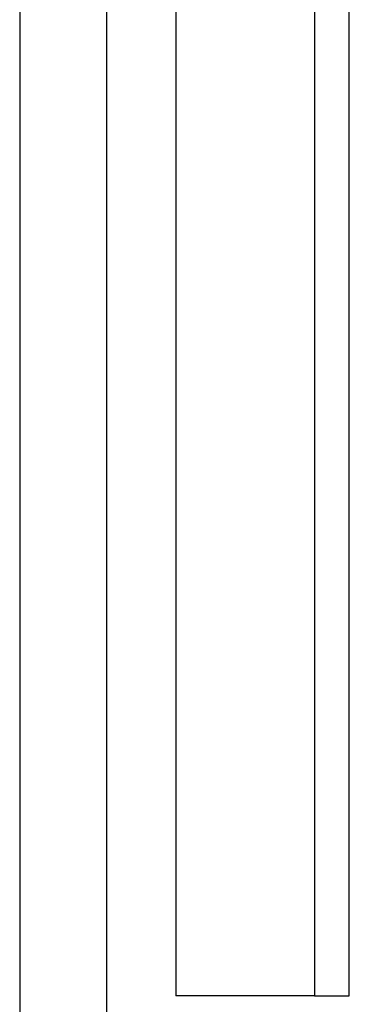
# Model space of a CAD drawing. Header units: millimetres. Extents: x 0 to 420, y 0 to 297.
# Tile 9 of 69: x 104 to 109, y 87 to 101. Entities that reach past the tile are written whole.
import ezdxf

# ---------------------------------------------------------------- set-up
doc = ezdxf.new("R2010")
doc.units = ezdxf.units.MM

msp = doc.modelspace()

# ---------------------------------------------------------------- linework, layer by layer
at = {"color": 7, "linetype": 'Continuous', "lineweight": 25}
for p, q in [((103.9781, 111.55085), (103.9781, 86.49802)), ((105.24346, 111.55085), (105.24346, 86.49802)), ((106.25939, 111.18862), (106.25939, 86.99474)), ((108.28397, 111.18862), (108.28397, 86.99474)), ((108.79011, 86.99474), (108.79011, 111.18862)), ((108.28397, 86.99474), (106.25939, 86.99474)), ((108.28397, 86.99474), (108.79011, 86.99474))]:
    msp.add_line(p, q, dxfattribs=at)

doc.saveas('drawing.dxf')
